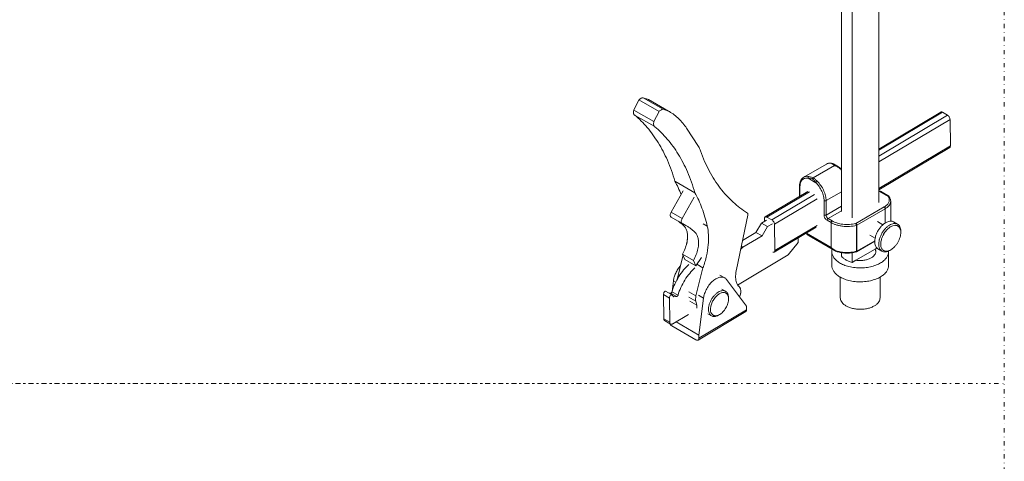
# Model space of a CAD drawing. Header units: millimetres. Extents: x -48 to 1376, y -71 to 1988.
# Tile 4 of 5: x 682 to 1376, y 1053 to 1365. Entities that reach past the tile are written whole.
import ezdxf

# ---------------------------------------------------------------- set-up
doc = ezdxf.new("R2010")
doc.units = ezdxf.units.MM
doc.header["$MEASUREMENT"] = 0
doc.linetypes.add('DASHEDDOT', pattern=[9.2, 3, -3, 0.2, -3])
for name, color, linetype, true_color in [('Default', 7, 'Continuous', 0xffffff), ('sichtbar', 7, 'Continuous', 0xffffff), ('Tangente', 7, 'Continuous', 0xffffff)]:
    doc.layers.add(name, color=color, linetype=linetype, true_color=true_color)

msp = doc.modelspace()

# ---------------------------------------------------------------- linework, layer by layer
at = {"layer": 'Default', "color": 7, "linetype": 'DASHEDDOT', "lineweight": 5, "true_color": 0xffffff}
for p, q in [((1375.63, 1987.57), (1375.63, -71.22)), ((-48.22, 1108.28), (1375.63, 1108.28)), ((1123.66, 1108.28), (-48.22, 1108.28))]:
    msp.add_line(p, q, dxfattribs=at)
at = {"layer": 'sichtbar', "color": 1, "linetype": 'Continuous', "lineweight": 5, "true_color": 0xff0000}
for p, q in [((1287.2, 1236.05), (1287.2, 1522.24)), ((1260.85, 1229.6), (1260.85, 1515.79)), ((1268.44, 1225.22), (1268.44, 1511.41)), ((1118.1, 1308.31), (1114.52, 1301.21)), ((1132.24, 1300.14), (1118.1, 1308.31)), ((1124.83, 1308.59), (1121.11, 1309.9)), ((1135.25, 1301.74), (1121.11, 1309.9)), ((1125.39, 1308.27), (1124.83, 1308.59)), ((1138.97, 1300.42), (1124.83, 1308.59)), ((1139.53, 1300.11), (1125.39, 1308.27)), ((1128.66, 1293.05), (1114.52, 1301.21)), ((1132.24, 1300.14), (1128.66, 1293.05)), ((1138.97, 1300.42), (1135.25, 1301.74)), ((1139.53, 1300.11), (1138.97, 1300.42)), ((1330.79, 1299.76), (1287.2, 1273.72)), ((1335.57, 1297.6), (1332.04, 1299.64)), ((1129.2, 1289.52), (1115.06, 1297.69)), ((1337.65, 1276.03), (1337.37, 1294.56)), ((1129.2, 1289.52), (1129.31, 1289.47)), ((1160.01, 1275.43), (1151.68, 1288.34)), ((1287.2, 1245.05), (1337.17, 1274.91)), ((1258.86, 1261.06), (1255.13, 1263.22)), ((1234.29, 1253.91), (1250.2, 1263.09)), ((1260.85, 1259.51), (1260.83, 1259.54)), ((1157.53, 1242.89), (1143.39, 1251.06)), ((1149.34, 1244.21), (1140.73, 1229.16)), ((1237.06, 1243.76), (1207.06, 1225.84)), ((1231.31, 1247.54), (1231.31, 1240.32)), ((1293.17, 1241.25), (1289.44, 1243.4)), ((1157.12, 1239.72), (1148.5, 1224.67)), ((1295.53, 1222.87), (1295.53, 1236.92)), ((1148.51, 1221.22), (1140.73, 1225.71)), ((1186.75, 1188.69), (1194.86, 1227.17)), ((1207.99, 1223.51), (1204.46, 1221.47)), ((1206.57, 1224.71), (1206.61, 1222.71)), ((1211.85, 1223.67), (1208.31, 1225.71)), ((1290.05, 1220.34), (1286.33, 1222.49)), ((1297.56, 1222.35), (1300.39, 1220.72)), ((1148.51, 1221.22), (1148.6, 1221.18)), ((1200.59, 1214.93), (1191.08, 1209.24)), ((1204.46, 1221.47), (1200.59, 1214.93)), ((1204.84, 1212.48), (1200.59, 1214.93)), ((1208.7, 1219.02), (1204.46, 1221.47)), ((1208.7, 1219.02), (1204.84, 1212.48)), ((1212.24, 1221.06), (1208.7, 1219.02)), ((1213.44, 1200.98), (1243.11, 1218.71)), ((1213.65, 1220.63), (1213.93, 1202.11)), ((1302.67, 1214.87), (1302.67, 1215.68)), ((1204.84, 1212.48), (1191.37, 1204.43)), ((1223.28, 1199), (1230.27, 1207.89)), ((1230.27, 1207.89), (1230.27, 1211.04)), ((1236.1, 1214.02), (1235.81, 1214.35)), ((1256.02, 1202.13), (1238.01, 1212.53)), ((1284.29, 1208.62), (1271.42, 1201.19)), ((1284.55, 1210.81), (1280.83, 1212.96)), ((1191.37, 1204.43), (1189.73, 1202.83)), ((1191.37, 1204.43), (1190.21, 1205.1)), ((1254.02, 1201.39), (1254.02, 1191.59)), ((1271.03, 1195.28), (1284.61, 1203.12)), ((1284.61, 1203.12), (1285.85, 1203.84)), ((1286.57, 1203.31), (1289.4, 1201.67)), ((1294.02, 1201.39), (1294.02, 1191.59)), ((1294.89, 1202.22), (1295.6, 1202.63)), ((1149.09, 1198.14), (1145.03, 1181.78)), ((1148.71, 1199.61), (1150.34, 1195.79)), ((1156.49, 1195.12), (1148.71, 1199.61)), ((1149.2, 1198.46), (1149.09, 1198.14)), ((1149.42, 1197.95), (1149.09, 1198.14)), ((1158.12, 1191.29), (1150.34, 1195.79)), ((1156.49, 1195.12), (1158.12, 1191.29)), ((1158.12, 1191.29), (1162.19, 1197.31)), ((1187.66, 1177.72), (1223.28, 1199)), ((1260.85, 1198.17), (1260.85, 1200.6)), ((1268.44, 1193.79), (1268.44, 1200.55)), ((1268.44, 1193.79), (1271.03, 1195.28)), ((1163.23, 1189.97), (1158.29, 1170.06)), ((1163.23, 1189.97), (1158.91, 1192.47)), ((1142.38, 1180.77), (1141.42, 1173.2)), ((1178.57, 1182.79), (1175.04, 1184.84)), ((1193.86, 1162.82), (1179.9, 1181.6)), ((1186.7, 1180.13), (1186.65, 1180.32)), ((1260.02, 1183.35), (1260.02, 1168.73)), ((1288.02, 1183.35), (1288.02, 1168.73)), ((1141.02, 1171.08), (1136.77, 1173.53)), ((1179.16, 1173.37), (1176.54, 1174.88)), ((1135.31, 1171.02), (1135.57, 1154.03)), ((1140.44, 1172.09), (1139.37, 1172.02)), ((1139.55, 1168.57), (1139.81, 1151.58)), ((1142.56, 1169.51), (1141.02, 1171.08)), ((1144.68, 1169.64), (1142.56, 1169.51)), ((1158.83, 1163.49), (1153.88, 1166.35)), ((1158.15, 1166.4), (1158.83, 1163.49)), ((1163.59, 1168.53), (1160.29, 1142.51)), ((1181.23, 1167.98), (1181.23, 1168.8)), ((1193.9, 1160.37), (1193.86, 1162.82)), ((1140.43, 1150.25), (1136.19, 1152.7)), ((1141.97, 1150.42), (1153.02, 1157.02)), ((1159.74, 1138.95), (1193.32, 1159.01)), ((1169.16, 1156.05), (1166.54, 1157.56)), ((1174.16, 1156.55), (1174.87, 1156.96)), ((1158.24, 1139.1), (1141.26, 1148.89)), ((1160.29, 1142.51), (1144.25, 1151.78)), ((1160.29, 1142.51), (1160.32, 1140.3))]:
    msp.add_line(p, q, dxfattribs=at)
for centre, radius, start, end in [((1122.93, 1304.22), 6.33, 129.10223, 139.76861), ((1121.53, 1305.95), 4.11, 115.85231, 129.10223), ((1121.07, 1306.89), 3.06, 100.87804, 115.85231), ((1120.83, 1308.12), 1.8, 81.32301, 100.87804), ((1117.53, 1299.57), 3.34, 172.04366, 188.63756), ((1119.46, 1299.3), 5.3, 158.87487, 172.04366), ((1116.56, 1299.43), 2.37, 188.63756, 211.23093), ((1115.8, 1298.96), 1.47, 211.23093, 240.00024), ((1137.07, 1296.06), 6.33, 129.10223, 139.76861), ((1135.67, 1297.78), 4.11, 115.85231, 129.10223), ((1135.21, 1298.72), 3.06, 100.87804, 115.85231), ((1134.98, 1299.96), 1.8, 81.32301, 100.87804), ((1122.86, 1271.22), 33.36, 52.91757, 60.00024), ((1331.21, 1299.04), 0.838, 84.3881, 120.85833), ((1331.12, 1298.05), 1.84, 60.00024, 84.3881), ((1066.04, 1239.78), 75.9, 40.34839, 49.64547), ((1131.67, 1291.41), 3.34, 172.04366, 188.63756), ((1133.61, 1291.14), 5.3, 158.87487, 172.04366), ((1122.03, 1270.13), 34.72, 45.97564, 52.91757), ((1121.06, 1269.13), 36.12, 39.22897, 45.97564), ((1117.81, 1266.47), 40.31, 32.84356, 39.22897), ((1334.12, 1295.09), 2.9, 44.10291, 60.00024), ((1333.06, 1294.06), 4.38, 31.179, 44.10291), ((1333.04, 1294.04), 4.4, 17.6606, 31.179), ((1334.51, 1294.51), 2.86, 0.87367, 17.6606), ((1057.24, 1232.31), 87.44, 31.6879, 40.34839), ((1130.71, 1291.26), 2.37, 188.63756, 211.23093), ((1129.94, 1290.8), 1.47, 211.23093, 240.00024), ((1080.19, 1231.62), 75.89, 40.3666, 49.66442), ((1049.52, 1227.54), 96.52, 23.37091, 31.6879), ((1071.4, 1224.16), 87.42, 31.70494, 40.3666), ((1148.71, 1268.13), 13.45, 25.85882, 32.83938), ((1146.3, 1266.96), 16.13, 19.48436, 25.85882), ((1265.45, 1309.12), 110.26, 199.48436, 203.58086), ((1336.74, 1275.62), 0.836, 300.85833, 336.66719), ((1335.86, 1276.01), 1.8, 336.66719, 0.87367), ((1026.87, 1217.75), 121.19, 15.94997, 23.37091), ((1063.68, 1219.39), 96.49, 23.37855, 31.70494), ((1253.81, 1304.04), 97.55, 203.58086, 207.93617), ((1252.71, 1258.75), 5.01, 102.05311, 119.99681), ((1252.93, 1257.69), 6.09, 85.78867, 102.05311), ((1253.1, 1259.99), 3.79, 72.36782, 85.78729), ((1252.9, 1259.36), 4.45, 59.99437, 72.36782), ((1041.02, 1209.59), 121.18, 15.94997, 23.37855), ((1248.93, 1301.45), 92.03, 207.93617, 212.57815), ((1253.83, 1252.36), 10.05, 52.21756, 60.01075), ((1255.74, 1254.82), 6.93, 42.83359, 52.21756), ((1074.27, 1213.32), 78.76, 24.90817, 28.63146), ((1241.18, 1296.5), 82.83, 212.57815, 217.47121), ((1242.42, 1247.55), 11.12, 168.93224, 180.00329), ((1238.9, 1248.23), 7.53, 155.47202, 168.93224), ((1237.69, 1248.79), 6.19, 138.69131, 155.47202), ((1236.79, 1249.58), 5, 119.99942, 138.69131), ((1066.62, 1209.76), 87.19, 21.36961, 24.90817), ((1086.21, 1203.95), 81.27, 20.2732, 28.63146), ((1236.87, 1293.2), 77.41, 217.47121, 227.36861), ((1285.56, 1237.47), 7.05, 67.54329, 76.56919), ((1284.4, 1234.67), 10.08, 59.9977, 67.54329), ((1231.75, 1287.63), 69.84, 227.36861, 237.78953), ((1290.96, 1237.41), 4.44, 47.63263, 60.01511), ((1291.37, 1237.86), 3.82, 34.27719, 47.63263), ((1289.49, 1236.59), 6.09, 17.94725, 34.21174), ((1290.52, 1236.92), 5.01, 0.00004, 17.94725), ((1145.21, 1226.59), 5.16, 150.19745, 164.56037), ((1065.04, 1196.13), 103.83, 12.88023, 20.2732), ((1194.13, 1227.91), 0.741, 13.98344, 57.78953), ((1143.34, 1227.11), 3.23, 164.56037, 182.7623), ((1142.15, 1227.05), 2.04, 182.7623, 206.45197), ((1141.25, 1226.61), 1.03, 206.45197, 240.00024), ((1128.22, 1198.07), 30.34, 51.18862, 54.37464), ((1127.71, 1197.43), 31.16, 48.04473, 51.18862), ((1151.12, 1222.62), 3.23, 164.56037, 182.7623), ((1149.93, 1222.56), 2.04, 182.7623, 206.45197), ((1152.98, 1222.1), 5.16, 150.19745, 164.56037), ((1149.03, 1222.11), 1.03, 206.45197, 240.00024), ((1192.85, 1227.59), 2.05, 348.08961, 13.98344), ((1208.37, 1224.74), 1.8, 156.66719, 180.87367), ((1207.49, 1225.12), 0.836, 120.85833, 156.66719), ((1207.49, 1225.12), 0.838, 84.3881, 120.85833), ((1207.39, 1224.12), 1.84, 60.00024, 84.3881), ((1210.4, 1221.16), 2.9, 44.10291, 60.00024), ((1209.33, 1220.13), 4.38, 31.179, 44.10291), ((1209.31, 1220.12), 4.4, 17.6606, 31.179), ((1297.09, 1213.05), 10.1, 115.52728, 125.64644), ((1296.23, 1214.83), 8.12, 104.22579, 115.52728), ((1295.54, 1217.55), 5.32, 90.24839, 104.22579), ((1295.54, 1218.43), 4.43, 75.84126, 90.24839), ((1295.73, 1219.17), 3.67, 60.00024, 75.84126), ((1129.27, 1199.17), 28.82, 44.05968, 48.04473), ((1137.54, 1196.64), 26.91, 62.74866, 65.73024), ((1135.36, 1192.41), 31.67, 60.00024, 62.74866), ((1144.86, 1214.25), 7.14, 36.04813, 44.05968), ((1144.57, 1214.04), 7.5, 19.77409, 36.04813), ((1136.2, 1193.87), 29.99, 55.94416, 60.00024), ((1140.02, 1212.4), 12.33, 7.10147, 19.77409), ((1136, 1193.58), 30.34, 51.91189, 55.94416), ((1135.78, 1193.29), 30.7, 49.73844, 51.91189), ((1135.34, 1192.78), 31.38, 47.58861, 49.73844), ((1133.74, 1191.02), 33.75, 45.38262, 47.58861), ((1149.67, 1207.17), 11.07, 41.53053, 45.38262), ((1132.24, 1211.5), 34.89, 2.94784, 12.87523), ((1210.78, 1220.59), 2.86, 0.87367, 17.6606), ((1303.09, 1206.46), 19.08, 149.50962, 156.9673), ((1303.02, 1206.51), 18.99, 142.07768, 149.50962), ((1301.05, 1208.03), 16.51, 134.10497, 142.07768), ((1305.91, 1204.83), 19.07, 143.00607, 150.42286), ((1299.62, 1209.52), 14.44, 125.64644, 134.10497), ((1305.58, 1205.02), 17.3, 138.9015, 150.08708), ((1304.13, 1206.18), 16.84, 135.11235, 143.00607), ((1302.71, 1207.59), 14.83, 126.70751, 135.11235), ((1302.3, 1207.88), 12.95, 125.96531, 138.9015), ((1300.09, 1211.11), 10.45, 116.69029, 126.70751), ((1300.38, 1210.54), 9.66, 110.32253, 125.96531), ((1299.17, 1212.94), 8.4, 105.45746, 116.69029), ((1298.39, 1215.77), 5.46, 91.5127, 105.45746), ((1298.74, 1214.95), 4.96, 88.42996, 110.32253), ((1298.36, 1216.72), 4.51, 76.56828, 91.5127), ((1298.77, 1215.92), 4, 77.25635, 88.42996), ((1298.55, 1217.54), 3.67, 60.00024, 76.56828), ((1298.9, 1216.49), 3.41, 65.14821, 77.25635), ((1298.94, 1216.58), 3.31, 51.81192, 65.14821), ((1298.55, 1217.53), 3.68, 42.08792, 60.00024), ((1298.76, 1216.34), 3.61, 39.03266, 51.81192), ((1297.83, 1216.88), 4.66, 26.18673, 42.08792), ((1298.23, 1215.92), 4.29, 16.47621, 39.03266), ((1296.81, 1216.38), 5.79, 11.56168, 26.18673), ((1294.68, 1214.87), 7.98, 0, 16.47621), ((1293.42, 1215.68), 9.25, 0, 11.56168), ((1292.31, 1214.87), 10.36, 351.1802, 0), ((1086.65, 1221.24), 66.54, 346.51471, 348.54916), ((1129.31, 1212.57), 23.08, 346.56587, 355.80552), ((1091.21, 1220.32), 61.89, 348.54916, 350.65873), ((1136.92, 1212.01), 15.46, 355.80552, 7.10147), ((1152.59, 1209.75), 7.18, 24.10785, 41.53053), ((1149.08, 1208.18), 11.02, 10.06961, 24.10785), ((1145.86, 1207.61), 14.29, 357.79289, 10.06961), ((1117.19, 1210.73), 49.96, 354.65486, 2.94784), ((1240.92, 1218.39), 6.5, 222.15658, 231.90208), ((1242.69, 1220.65), 9.37, 231.90208, 240.01564), ((1294.71, 1208.37), 10.42, 173.34526, 183.41339), ((1292.67, 1208.25), 8.38, 183.41339, 194.60765), ((1299.08, 1207.86), 14.82, 164.90547, 173.34526), ((1301.03, 1207.34), 16.84, 156.9673, 164.90547), ((1297.2, 1206.74), 10.09, 174.34609, 184.53559), ((1301.55, 1206.31), 14.46, 165.83817, 174.34609), ((1303.56, 1205.8), 16.53, 157.86164, 165.83817), ((1305.85, 1204.87), 19, 150.42286, 157.86164), ((1301.07, 1206.51), 12.54, 161.78647, 175.52287), ((1305.56, 1205.04), 17.27, 150.08708, 161.78647), ((1285.63, 1216.54), 17.28, 322.78429, 329.6026), ((1285.58, 1216.57), 17.34, 329.6026, 336.41662), ((1287.17, 1215.88), 15.61, 336.41662, 343.599), ((1288.7, 1215.43), 14.01, 343.599, 351.1802), ((1121.6, 1215.1), 31.22, 330.2638, 338.09502), ((1125.8, 1213.41), 26.69, 338.09502, 346.56587), ((1134.16, 1208.74), 26.08, 338.69914, 347.92746), ((1138.05, 1207.91), 22.11, 347.92746, 357.79289), ((1108.64, 1211.53), 58.55, 347.03133, 354.65486), ((1213, 1202.26), 1.39, 250.96747, 272.5668), ((1213.02, 1201.68), 0.818, 272.5668, 300.85833), ((1213.01, 1201.7), 0.836, 300.85833, 336.66719), ((1212.13, 1202.08), 1.8, 336.66719, 0.87367), ((1260.69, 1201.39), 6.67, 172.45758, 180), ((1260.71, 1201.39), 6.68, 180, 196.48078), ((1261, 1201.35), 6.98, 165.08455, 172.45758), ((1261.99, 1212.47), 11.94, 239.98727, 247.05194), ((1260.54, 1209.06), 8.23, 247.05194, 255.56131), ((1264.49, 1224.48), 24.15, 255.61788, 263.02493), ((1265.17, 1224.48), 24.15, 277.01051, 284.3808), ((1270.92, 1202.05), 1, 284.3902, 299.99857), ((1289.85, 1207.51), 5.46, 194.60765, 208.48975), ((1280.82, 1201.26), 4.22, 13.51528, 26.11228), ((1281.34, 1201.39), 3.68, 341.01997, 360), ((1281.35, 1201.39), 3.67, 360, 13.51528), ((1289.01, 1207.06), 4.51, 208.48975, 223.43333), ((1288.4, 1206.49), 3.67, 223.43333, 240.00024), ((1295.23, 1206.58), 8.1, 184.53559, 195.82911), ((1292.54, 1205.82), 5.31, 195.82911, 209.79114), ((1291.78, 1205.38), 4.43, 209.79114, 224.18155), ((1297.82, 1206.77), 9.28, 175.52287, 190.66338), ((1291.23, 1204.85), 3.67, 224.18155, 240.00024), ((1293.53, 1205.96), 4.92, 190.66338, 211.50622), ((1292.73, 1205.47), 3.98, 211.50622, 223.65708), ((1291.23, 1204.86), 3.68, 240.00024, 258.20037), ((1292.29, 1205.05), 3.37, 223.65708, 236.85453), ((1292.26, 1205), 3.32, 236.85453, 249.10777), ((1291.44, 1205.85), 4.69, 258.20037, 274.30017), ((1292.37, 1205.29), 3.62, 249.10777, 260.83712), ((1292.47, 1205.94), 4.28, 260.83712, 283.47542), ((1291.35, 1207), 5.84, 274.30017, 288.63118), ((1290.26, 1210.24), 9.26, 288.63118, 300.00048), ((1291.61, 1209.54), 7.98, 283.47542, 300.00048), ((1287.34, 1201.39), 6.68, 342.97083, 0), ((1287.34, 1201.39), 6.68, 1.60901, 3.21634), ((1287.36, 1201.39), 6.67, 0, 1.60901), ((1290.45, 1211.55), 10.3, 300.00048, 308.33889), ((1288.3, 1214.26), 13.76, 308.33889, 315.55219), ((1287.16, 1215.38), 15.36, 315.55219, 322.78429), ((1129.39, 1210.6), 31.2, 330.2638, 338.69914), ((1093.31, 1215.06), 74.29, 340.26421, 347.03133), ((1262.15, 1201.82), 8.18, 196.48078, 211.36142), ((1263.59, 1202.7), 9.87, 211.36142, 224.87281), ((1267.19, 1206.28), 14.95, 224.87281, 235.84183), ((1269.17, 1209.21), 18.49, 235.84183, 245.70156), ((1267.16, 1202.8), 7.83, 216.29812, 228.56958), ((1264.83, 1227.27), 26.96, 263.02493, 270.03482), ((1269.73, 1205.71), 11.71, 228.56958, 238.59705), ((1271.1, 1207.95), 14.34, 238.59705, 248.1464), ((1264.83, 1227.26), 26.95, 270.03482, 277.01051), ((1273.17, 1213.13), 19.91, 248.1464, 256.24635), ((1274.01, 1213.55), 18.51, 260.72079, 269.41278), ((1274.02, 1213.78), 18.74, 269.41278, 278.05148), ((1274.22, 1212.32), 17.26, 278.05148, 286.75516), ((1275.54, 1207.95), 12.7, 286.75516, 296.90576), ((1276.71, 1205.64), 10.12, 296.90576, 308.91018), ((1279.23, 1202.52), 6.1, 308.91018, 324.3931), ((1280.3, 1201.75), 4.78, 324.3931, 341.01997), ((1280.64, 1206.57), 15.32, 303.36106, 314.25216), ((1284.3, 1202.82), 10.07, 314.25216, 327.69284), ((1285.8, 1201.86), 8.29, 327.69284, 342.97083), ((1163.67, 1176.98), 21.72, 146.56764, 154.82989), ((1162.46, 1177.78), 20.27, 138.01474, 146.56764), ((1183.23, 1160.59), 43.69, 140.33638, 147.98676), ((1177.88, 1165.03), 36.74, 131.99238, 140.33638), ((1182.13, 1162.58), 36.74, 131.99238, 140.33638), ((1211.6, 1183.45), 25.4, 168.08961, 173.48174), ((1260.71, 1191.59), 6.68, 180, 196.48078), ((1262.15, 1192.02), 8.18, 196.48078, 211.36142), ((1263.59, 1192.9), 9.87, 211.36142, 224.87281), ((1272.35, 1216.25), 26.22, 245.70156, 253.9783), ((1273.39, 1219.87), 29.98, 253.9783, 262.08707), ((1274.02, 1224.41), 34.57, 262.08707, 269.63774), ((1274.02, 1224.53), 34.68, 269.63774, 276.85613), ((1274.49, 1220.67), 30.8, 276.85613, 284.51693), ((1275.39, 1217.19), 27.2, 284.51693, 293.09829), ((1278.59, 1209.68), 19.03, 293.09829, 303.36106), ((1284.3, 1193.02), 10.07, 314.25216, 327.69284), ((1285.8, 1192.07), 8.29, 327.69284, 342.97083), ((1287.34, 1191.59), 6.68, 342.97083, 0), ((1158.37, 1178.74), 16.12, 163.23433, 172.75659), ((1162.73, 1177.43), 20.68, 154.82989, 163.23433), ((1183.95, 1160.15), 44.53, 147.98676, 155.74505), ((1188.19, 1157.7), 44.53, 147.98676, 155.74505), ((1187.48, 1158.14), 43.69, 140.33638, 147.98676), ((1181.72, 1167.27), 17.66, 130.1071, 141.20295), ((1179.48, 1169.93), 14.18, 117.82903, 130.1071), ((1176.68, 1175.24), 8.18, 101.63964, 117.82903), ((1176.24, 1177.35), 6.02, 82.71317, 101.63964), ((1176.47, 1179.16), 4.2, 60.00024, 82.71317), ((1176.49, 1179.18), 4.17, 47.99378, 60.00024), ((1176.16, 1178.82), 4.66, 36.64266, 47.99378), ((1206.62, 1184.02), 20.39, 173.48174, 179.50023), ((1204.15, 1184.04), 17.92, 179.50023, 186.18215), ((1199.82, 1183.57), 13.56, 186.18215, 193.86516), ((1198.02, 1183.12), 11.7, 194.76786, 200.74093), ((1267.19, 1196.48), 14.95, 224.87281, 235.84183), ((1269.17, 1199.41), 18.49, 235.84183, 245.70156), ((1272.35, 1206.46), 26.22, 245.70156, 253.9783), ((1273.39, 1210.07), 29.98, 253.9783, 262.08707), ((1274.02, 1214.62), 34.57, 262.08707, 269.63774), ((1274.02, 1214.73), 34.68, 269.63774, 276.85613), ((1274.49, 1210.87), 30.8, 276.85613, 284.51693), ((1275.39, 1207.39), 27.2, 284.51693, 293.09829), ((1278.59, 1199.88), 19.03, 293.09829, 303.36106), ((1280.64, 1196.77), 15.32, 303.36106, 314.25216), ((1138.72, 1170.71), 3.46, 136.0554, 150.22786), ((1137.82, 1171.58), 2.21, 118.29362, 136.0554), ((1139.8, 1173.54), 1.65, 329.57608, 343.93359), ((1179.8, 1162.02), 39.98, 155.74505, 163.93359), ((1184.04, 1159.57), 39.98, 155.74505, 163.93359), ((1184.64, 1164.85), 21.44, 151.19389, 161.26461), ((1184.92, 1164.7), 21.76, 141.20295, 151.19389), ((1178.79, 1164.8), 9.32, 116.06595, 126.00952), ((1178, 1166.41), 7.52, 105.08126, 116.06595), ((1177.34, 1168.89), 4.95, 91.53488, 105.08126), ((1177.31, 1169.74), 4.1, 76.58111, 91.53488), ((1177.49, 1170.48), 3.34, 60.00024, 76.58111), ((1177.49, 1170.48), 3.34, 41.5717, 60.00024), ((1196.09, 1182.38), 9.64, 200.74093, 207.32316), ((1190.54, 1179.52), 3.39, 207.32316, 220.20058), ((1190.04, 1179.1), 2.74, 220.20058, 234.53261), ((1186.86, 1174.63), 2.74, 39.94113, 54.53261), ((1186.34, 1174.2), 3.41, 26.87135, 39.94113), ((1185.79, 1173.92), 4.03, 15.75529, 26.87135), ((1184.19, 1173.47), 5.69, 6.40942, 15.75529), ((1182.41, 1173.27), 7.49, 350.06624, 6.40942), ((1137.55, 1171.05), 2.24, 163.89711, 180.87367), ((1138.71, 1170.72), 3.44, 150.22786, 163.89711), ((1141.79, 1168.61), 2.24, 163.89711, 180.87367), ((1142.95, 1168.27), 3.44, 150.22786, 163.89711), ((1142.96, 1168.26), 3.46, 136.0554, 150.22786), ((1140.4, 1172.67), 0.581, 273.61836, 298.36114), ((1142.06, 1169.13), 2.21, 118.29362, 136.0554), ((1140.08, 1173.27), 1.26, 298.36114, 315.1135), ((1139.82, 1173.52), 1.62, 315.1135, 329.57608), ((1144.64, 1170.22), 0.581, 273.61836, 298.36114), ((1144.32, 1170.82), 1.26, 298.36114, 315.1135), ((1144.06, 1171.07), 1.62, 315.1135, 329.57608), ((1144.04, 1171.09), 1.65, 329.57608, 343.93359), ((1168.16, 1167.61), 10.18, 166.05883, 177.83044), ((1164.01, 1167.77), 6.02, 177.83044, 193.15784), ((1179.94, 1166.45), 16.48, 161.26461, 172.75659), ((1184.19, 1158.92), 17.35, 149.49602, 156.78628), ((1183.88, 1159.1), 15.6, 149.6647, 160.93103), ((1184.12, 1158.96), 17.27, 142.18151, 149.49602), ((1183.81, 1159.14), 15.52, 138.35219, 149.6647), ((1182.38, 1160.31), 15.07, 134.35029, 142.18151), ((1181.09, 1161.63), 13.23, 126.00952, 134.35029), ((1180.76, 1161.86), 11.44, 125.16407, 138.35219), ((1179.09, 1164.23), 8.54, 110.06673, 125.16407), ((1177.7, 1168.01), 4.51, 89.23047, 110.06673), ((1177.72, 1168.89), 3.63, 77.57872, 89.23047), ((1177.84, 1169.44), 3.06, 64.88786, 77.57872), ((1177.87, 1169.52), 2.98, 51.97079, 64.88786), ((1177.72, 1169.32), 3.24, 39.56774, 51.97079), ((1176.78, 1169.85), 4.29, 25.31585, 41.5717), ((1177.26, 1168.94), 3.83, 16.67612, 39.56774), ((1175.82, 1169.4), 5.35, 11.21681, 25.31585), ((1168.63, 1168.49), 12.65, 343.49991, 351.12393), ((1174.06, 1167.98), 7.17, 0, 16.67612), ((1172.79, 1168.8), 8.44, 0, 11.21681), ((1171.9, 1167.98), 9.33, 351.12393, 0), ((1177.52, 1174.13), 12.45, 337.41113, 350.06624), ((1264.7, 1168.73), 4.68, 180, 195.95384), ((1265.65, 1169), 5.66, 195.95384, 210.44524), ((1266.63, 1169.58), 6.8, 210.44524, 224.39831), ((1282.31, 1169.04), 5.76, 328.25065, 343.29483), ((1283.35, 1168.73), 4.68, 343.29483, 0), ((1171.4, 1162.96), 12.58, 177.58723, 182.31255), ((1169.13, 1162.87), 10.32, 182.31255, 187.53157), ((1176.81, 1160.66), 9.72, 172.73975, 182.47658), ((1174.95, 1160.58), 7.86, 182.47658, 193.37175), ((1180.69, 1160.16), 13.64, 164.52346, 172.73975), ((1182.4, 1159.69), 15.41, 156.78628, 164.52346), ((1177.29, 1160.69), 8.78, 173.94952, 189.00363), ((1180.19, 1160.38), 11.7, 160.93103, 173.94952), ((1173.16, 1160.03), 4.6, 189.00363, 209.84775), ((1167.18, 1168.52), 13.95, 316.08628, 323.13975), ((1165.88, 1169.49), 15.57, 323.13975, 329.81596), ((1165.86, 1169.51), 15.6, 329.81596, 336.48022), ((1167.27, 1168.89), 14.06, 336.48022, 343.49991), ((1192.81, 1159.88), 1, 300.85833, 336.66719), ((1191.75, 1160.33), 2.16, 336.66719, 0.87367), ((1269.19, 1172.09), 10.38, 224.39831, 235.67698), ((1270.62, 1174.18), 12.92, 235.67698, 245.78337), ((1272.89, 1179.23), 18.45, 245.78337, 254.23505), ((1273.6, 1181.74), 21.06, 254.23505, 262.14445), ((1274.02, 1184.83), 24.18, 262.14445, 269.52506), ((1274.02, 1184.94), 24.29, 269.52506, 276.91831), ((1274.36, 1182.15), 21.48, 276.91831, 284.78035), ((1275.01, 1179.69), 18.94, 284.78035, 293.20476), ((1277.22, 1174.54), 13.34, 293.20476, 303.2474), ((1278.65, 1172.36), 10.73, 303.2474, 314.40826), ((1281.27, 1169.69), 6.99, 314.40826, 328.25065), ((1137.71, 1154.06), 2.14, 180.87367, 205.01599), ((1136.71, 1153.59), 1.04, 205.01599, 240.00024), ((1172.3, 1159.95), 5.13, 193.37175, 206.86421), ((1171.46, 1159.52), 4.19, 206.86421, 222.48662), ((1170.83, 1158.95), 3.34, 222.48662, 240.00024), ((1170.83, 1158.95), 3.34, 240.00024, 257.67813), ((1172.37, 1159.58), 3.69, 209.84775, 221.48593), ((1171.91, 1159.18), 3.08, 221.48593, 234.22083), ((1171.86, 1159.1), 2.99, 234.22083, 247.10069), ((1171.02, 1159.8), 4.21, 257.67813, 273.41592), ((1171.94, 1159.3), 3.21, 247.10069, 259.52646), ((1170.96, 1160.81), 5.23, 273.41592, 288.28188), ((1172.05, 1159.87), 3.78, 259.52646, 282.98622), ((1169.96, 1163.82), 8.4, 288.28188, 300.00048), ((1171.29, 1163.15), 7.15, 282.98622, 300.00048), ((1170.21, 1165.02), 9.31, 300.00048, 308.64143), ((1168.2, 1167.54), 12.53, 308.64143, 316.08628), ((1144.39, 1153.2), 5.38, 207.52263, 222.10542), ((1141.95, 1151.61), 2.14, 180.87367, 205.01599), ((1140.95, 1151.14), 1.04, 205.01599, 240.00024), ((1143.06, 1152), 3.58, 222.10542, 240.00024), ((1140.94, 1151.11), 1, 240.00024, 258.11427), ((1140.99, 1151.38), 1.28, 258.11427, 274.15489), ((1140.97, 1151.7), 1.6, 274.15489, 289.11195), ((1140.65, 1152.63), 2.58, 289.11195, 300.85833), ((1159.34, 1141.01), 2.21, 240.00024, 264.3881), ((1159.22, 1139.81), 1.01, 264.3881, 300.85833), ((1159.22, 1139.81), 1, 300.85833, 336.66719), ((1158.16, 1140.27), 2.16, 336.66719, 0.87367)]:
    msp.add_arc(centre, radius, start, end, dxfattribs=at)
at = {"layer": 'Tangente', "color": 6, "linetype": 'Continuous', "lineweight": 5, "true_color": 0xff00ff}
for p, q in [((1332.04, 1299.64), (1287.2, 1272.85)), ((1335.57, 1297.6), (1287.2, 1268.7)), ((1337.37, 1294.56), (1287.2, 1264.58)), ((1287.2, 1245.89), (1337.65, 1276.03)), ((1240.96, 1253.36), (1256.01, 1262.05)), ((1256.01, 1262.05), (1256.03, 1262.06)), ((1242.82, 1249.93), (1237.34, 1253.1)), ((1238.32, 1243.64), (1208.31, 1225.71)), ((1231.6, 1247.14), (1231.6, 1240.5)), ((1249.98, 1237.34), (1260.85, 1243.61)), ((1293.7, 1240.27), (1287.2, 1244.02)), ((1241.85, 1241.6), (1211.85, 1223.67)), ((1243.62, 1238.54), (1213.65, 1220.63)), ((1248.57, 1227.11), (1248.57, 1237.34)), ((1249.98, 1227.11), (1249.98, 1237.34)), ((1148.5, 1224.67), (1140.73, 1229.16)), ((1249.98, 1227.11), (1260.85, 1233.39)), ((1251.4, 1224.66), (1260.85, 1230.12)), ((1291.01, 1232.84), (1270.92, 1221.24)), ((1291.72, 1231.61), (1271.63, 1220.02)), ((1291.72, 1221.6), (1291.72, 1231.61)), ((1253.52, 1221.81), (1250.69, 1223.44)), ((1254.23, 1223.03), (1251.4, 1224.66)), ((1253.52, 1221.81), (1253.52, 1204.25)), ((1166.26, 1219.28), (1163.43, 1220.91)), ((1213.93, 1202.11), (1243.62, 1219.85)), ((1271.33, 1219.9), (1271.33, 1201.52)), ((1271.63, 1220.02), (1271.63, 1201.64)), ((1235.99, 1214.45), (1236.14, 1214.29)), ((1253.52, 1204.25), (1236.14, 1214.29)), ((1284.31, 1208.96), (1271.63, 1201.64)), ((1144.01, 1179.83), (1142.38, 1180.77)), ((1145.62, 1170.63), (1141.38, 1173.08)), ((1139.55, 1168.57), (1135.31, 1171.02)), ((1144.68, 1169.64), (1140.44, 1172.09)), ((1158.15, 1166.4), (1153.2, 1169.26)), ((1158.29, 1170.06), (1153.34, 1172.92)), ((1163.59, 1168.53), (1160.06, 1170.57)), ((1160.32, 1140.3), (1193.9, 1160.37)), ((1139.81, 1151.58), (1135.57, 1154.03))]:
    msp.add_line(p, q, dxfattribs=at)
for centre, radius, start, end in [((1252.37, 1259.33), 4.35, 101.86552, 119.99976), ((1252.62, 1258.17), 5.53, 85.80247, 101.86552), ((1253.36, 1263.11), 0.67, 103.52941, 119.99976), ((1252.77, 1260.44), 3.26, 71.58857, 85.52644), ((1253.34, 1263.19), 0.579, 85.7978, 103.52941), ((1252.5, 1259.62), 4.12, 59.19741, 71.58857), ((1254.57, 1262.26), 1.1, 45.66744, 59.94146), ((1251.99, 1258.78), 5.1, 54.69885, 59.19741), ((1250.96, 1257.31), 6.9, 50.83108, 54.69885), ((1250.41, 1256.64), 7.76, 49.1713, 50.83108), ((1253.87, 1261.54), 2.11, 35.38526, 45.66744), ((1248.92, 1254.92), 10.04, 47.71171, 49.1713), ((1253.18, 1261.05), 2.95, 32.03225, 35.38526), ((1273.66, 1282.11), 26.72, 227.71171, 228.59449), ((1251.7, 1260.13), 4.7, 29.3754, 32.03225), ((1264.05, 1267.08), 9.47, 209.3754, 211.79865), ((1256.12, 1262.23), 0.207, 228.59449, 238.62633), ((1256.08, 1262.14), 0.0927, 211.79865, 236.47772), ((1257.36, 1264.95), 3.2, 245.08625, 251.00538), ((1256.75, 1264.11), 2.17, 250.64454, 260.40861), ((1253.63, 1254.11), 8.27, 68.71888, 71.00538), ((1255.55, 1257), 5.04, 76.20297, 80.40861), ((1250.91, 1247.13), 15.75, 67.60016, 68.71888), ((1254.43, 1252.46), 9.71, 73.8943, 76.20297), ((1251.84, 1249.39), 13.31, 66.38315, 67.60016), ((1254.81, 1253.77), 8.35, 71.40398, 73.8943), ((1251.92, 1249.58), 13.1, 63.49758, 66.38315), ((1254.89, 1254), 8.11, 65.87803, 71.40398), ((1252.58, 1250.89), 11.64, 60.4354, 63.49758), ((1255.27, 1254.84), 7.18, 60.00601, 65.87803), ((1253.18, 1251.96), 10.41, 52.56699, 60.4354), ((1255.29, 1254.71), 6.95, 42.93267, 52.56699), ((1260.95, 1258.45), 1.14, 101.71969, 119.99976), ((1245.91, 1246.04), 19.72, 41.76969, 42.80255), ((1245.54, 1245.72), 20.21, 40.74943, 41.76969), ((1260.74, 1259.45), 0.119, 42.80329, 101.71969), ((1239.02, 1247.58), 7.39, 161.70849, 171.63765), ((1237.86, 1247.96), 6.17, 149.88744, 161.70849), ((1236.44, 1248.78), 4.53, 136.07588, 149.88744), ((1236.14, 1249.07), 4.11, 120.93337, 136.07588), ((1236.12, 1249.1), 4.08, 105.72847, 120.93337), ((1236.47, 1250.13), 4.36, 98.09279, 119.99976), ((1236.23, 1248.74), 4.45, 91.7293, 105.72847), ((1236.72, 1248.4), 6.11, 79.61238, 98.09279), ((1236.27, 1247.25), 5.94, 79.62014, 91.7293), ((1238.52, 1253.39), 1.22, 176.68145, 194.16827), ((1238.68, 1253.39), 1.37, 160.20913, 176.68145), ((1238.48, 1247.79), 5.43, 83.59329, 102.08694), ((1238.57, 1253.43), 1.26, 142.10421, 160.20913), ((1238.24, 1253.68), 0.846, 119.99976, 142.10421), ((1235.46, 1241.38), 13.24, 71.44974, 79.73909), ((1238.69, 1249.71), 3.49, 60.48432, 83.59329), ((1237.4, 1247.16), 7.14, 60.15643, 71.44974), ((1241.98, 1251.95), 1.76, 138.15411, 152.93162), ((1238.86, 1250.06), 3.11, 46.48252, 59.90272), ((1241.54, 1252.34), 1.17, 119.99976, 138.15411), ((1237.47, 1247.33), 6.96, 53.4697, 59.96904), ((1236.63, 1247.72), 6.34, 37.09917, 46.48252), ((1235.14, 1244.18), 10.88, 48.27287, 53.4697), ((1227.99, 1241.19), 17.17, 33.808, 37.09917), ((1263.39, 1264.89), 25.43, 213.808, 216.02917), ((1235.89, 1245.03), 9.75, 46.19702, 48.27287), ((1112.13, 1115.98), 188.54, 45.72509, 46.19702), ((1243.96, 1249.53), 1.21, 147.2736, 160.43533), ((1229.92, 1236.64), 18.52, 34.87007, 45.85828), ((1245.13, 1248.78), 2.6, 138.30331, 147.2736), ((1245.31, 1248.62), 2.84, 130.05622, 138.30331), ((1244.71, 1249.33), 1.91, 119.99976, 130.05622), ((1229.77, 1236.57), 20.08, 34.78425, 45.85689), ((1231.65, 1247.54), 0.346, 180, 215.65739), ((1231.96, 1247.77), 0.73, 215.65739, 240.00024), ((1242.01, 1247.14), 10.41, 171.63765, 179.99973), ((1227.96, 1235.27), 20.91, 24.53108, 34.87007), ((1227.66, 1235.11), 22.65, 24.3594, 34.78425), ((1229.3, 1235.88), 19.45, 13.45594, 24.53108), ((1229.15, 1235.78), 21.01, 13.35871, 24.3594), ((1286.68, 1239.2), 5, 71.2386, 84.05677), ((1286.21, 1237.8), 6.47, 59.97902, 71.2386), ((1235.38, 1237.34), 13.19, 359.9972, 13.45594), ((1249.14, 1238.32), 1.13, 240.00024, 256.0482), ((1249.28, 1238.88), 1.71, 256.0482, 269.09634), ((1249.28, 1238.91), 1.74, 269.09634, 282.95048), ((1235.71, 1237.34), 14.27, 0, 13.35871), ((1249.41, 1238.34), 1.15, 282.95048, 299.99976), ((1292.72, 1240.46), 0.91, 44.17564, 60.02396), ((1292.68, 1240.43), 0.96, 28.75217, 44.17564), ((1292.47, 1240.31), 1.2, 15.86316, 28.75217), ((1291.36, 1239.99), 2.36, 6.68566, 15.86316), ((1293.92, 1239.3), 0.988, 72.90122, 102.76301), ((1289.36, 1237.32), 5.25, 21.97622, 34.1897), ((1289.81, 1237.94), 4.75, 327.59306, 340.08358), ((1294.03, 1239.68), 0.597, 34.20008, 72.90122), ((1290.34, 1237.71), 4.19, 8.30314, 21.97622), ((1290.28, 1237.77), 4.25, 340.08358, 353.96475), ((1290.54, 1237.74), 3.99, 353.96475, 8.30314), ((1290.02, 1237.31), 5.57, 325.26244, 341.53816), ((1291.19, 1236.92), 4.34, 341.53816, 359.99959), ((1285.77, 1241.92), 10.48, 300.00117, 307.76265), ((1290.44, 1231.84), 1.15, 42.9508, 60.00024), ((1290.01, 1231.44), 1.74, 29.09654, 42.9508), ((1290.03, 1231.45), 1.71, 16.04816, 29.09654), ((1290.58, 1231.61), 1.13, 0, 16.04816), ((1286.24, 1241.11), 10.97, 299.99976, 311.21), ((1287.54, 1239.64), 7.6, 307.76265, 316.88282), ((1288.38, 1238.85), 6.45, 316.88282, 327.59306), ((1288.85, 1238.12), 6.99, 311.21, 325.26244), ((1252.01, 1227.12), 3.45, 180.06872, 196.54487), ((1249.14, 1228.1), 1.13, 240.00024, 256.0482), ((1253.69, 1227.61), 5.19, 196.54487, 209.94806), ((1249.28, 1228.66), 1.71, 256.0482, 269.09634), ((1253.65, 1227.59), 5.14, 209.94806, 223.45501), ((1249.28, 1228.68), 1.74, 269.09634, 282.95048), ((1249.41, 1228.11), 1.15, 282.95048, 299.99976), ((1252.41, 1226.42), 3.45, 223.45501, 239.97739), ((1252.32, 1227.11), 2.34, 180, 198.17898), ((1253.46, 1227.49), 3.53, 198.17898, 212.94234), ((1253.28, 1227.37), 3.32, 212.94234, 225.15239), ((1251.83, 1223.44), 1.13, 163.95184, 180), ((1252.38, 1223.28), 1.71, 150.90346, 163.95184), ((1252.4, 1223.27), 1.74, 137.0492, 150.90346), ((1252.52, 1226.61), 2.25, 225.15239, 240.00024), ((1251.97, 1223.67), 1.15, 119.99976, 137.0492), ((1254.65, 1221.81), 1.13, 163.95184, 180), ((1261.6, 1235.81), 16.17, 240.00024, 246.59632), ((1255.21, 1221.65), 1.71, 150.90346, 163.95184), ((1255.23, 1221.63), 1.74, 137.0492, 150.90346), ((1254.8, 1222.03), 1.15, 119.99976, 137.0492), ((1262.38, 1237.15), 16.3, 240.00024, 252.73758), ((1264.63, 1244.39), 23.89, 252.73758, 263.25244), ((1263.34, 1239.82), 20.54, 246.59632, 252.44857), ((1263.97, 1241.82), 22.64, 252.44857, 257.97884), ((1264.68, 1245.13), 26.02, 257.97884, 263.13689), ((1264.88, 1246.83), 27.73, 263.13689, 273.52623), ((1264.88, 1246.5), 26.01, 263.25244, 273.58286), ((1265.02, 1244.26), 23.77, 273.58286, 284.3902), ((1265.03, 1244.47), 25.37, 273.52623, 284.3902), ((1269.93, 1220.47), 1.26, 25.0276, 37.5868), ((1270.35, 1220.24), 1.15, 42.9508, 60.00024), ((1268.51, 1219.81), 2.82, 16.65072, 25.0276), ((1269.92, 1219.84), 1.74, 29.09654, 42.9508), ((1268.26, 1219.74), 3.08, 9.14631, 16.65072), ((1269.25, 1219.9), 2.08, 0, 9.14631), ((1270.99, 1221.23), 1.38, 284.3902, 291.62859), ((1269.94, 1219.86), 1.71, 16.04816, 29.09654), ((1271.12, 1220.91), 1.03, 291.62859, 299.99976), ((1270.5, 1220.02), 1.13, 0, 16.04816), ((1236.64, 1214.03), 0.571, 152.75975, 172.44106), ((1236.17, 1214.09), 0.0946, 172.44106, 222.10579), ((1240.08, 1216.74), 4.64, 211.81546, 226.80958), ((1240.99, 1217.7), 5.97, 226.80958, 240.023), ((1261.58, 1211.1), 10.58, 220.36296, 229.70496), ((1264.2, 1216.7), 16.41, 229.36201, 240.4882), ((1260.39, 1209.7), 8.75, 229.70496, 239.98113), ((1260.68, 1210.47), 9.25, 240.4882, 255.32427), ((1264.46, 1225.41), 24.66, 255.6098, 263.07879), ((1259.38, 1201.52), 1.05, 180, 199.66202), ((1258.53, 1201.22), 0.139, 199.66202, 255.6098), ((1264.83, 1228.45), 27.72, 263.07879, 270.12305), ((1264.83, 1228.42), 27.69, 270.12305, 277.0479), ((1265.21, 1225.39), 24.64, 277.0479, 284.3902), ((1271.14, 1201.22), 0.139, 284.3902, 340.33798), ((1270.28, 1201.52), 1.05, 340.33798, 0), ((1270.99, 1202.86), 1.38, 284.3902, 291.62859), ((1271.25, 1201.49), 0.346, 299.99976, 335.65704), ((1271.12, 1202.54), 1.03, 291.62859, 299.99976), ((1270.9, 1201.64), 0.73, 335.65704, 0)]:
    msp.add_arc(centre, radius, start, end, dxfattribs=at)

doc.saveas('drawing.dxf')
